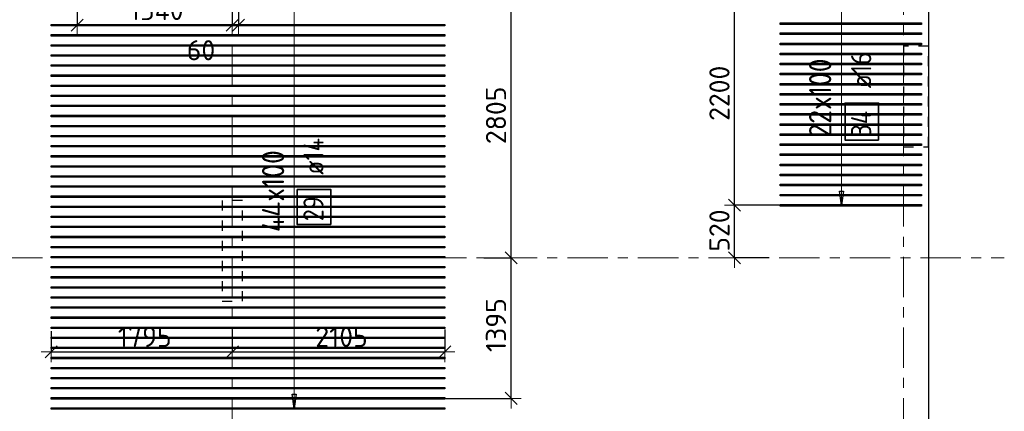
# Model space of a CAD drawing. Header units: metres. Extents: x -38 to 97, y -15 to 21.
# Tile 39 of 132: x 52.84 to 62.6, y 1.78 to 5.66. Entities that reach past the tile are written whole.
import ezdxf

# ---------------------------------------------------------------- set-up
doc = ezdxf.new("R2010")
doc.units = ezdxf.units.M
doc.header["$PDMODE"] = 65
for name, pattern in [('______11', [0.5, 0.4, -0.05, 0, -0.05]), ('______2', [0.0405, 0.03, -0.0105]), ('______5', [1.1, 0.8, -0.1, 0.1, -0.1])]:
    doc.linetypes.add(name, pattern=pattern)
for name, color, linetype, lineweight in [('XR$2$Осевая линия (1)', 7, '______5', 13), ('XR$4$Перекрытие (1)', 7, 'Continuous', 35), ('XR$4$Размерная линия (1)', 7, 'Continuous', 13)]:
    doc.layers.add(name, color=color, linetype=linetype, lineweight=lineweight)
doc.layers.add('XR$4$Арм.стержн.Доп. Арм верхн.зоны Х', color=7, linetype='Continuous', lineweight=35, true_color=0x8c8cff)
doc.layers.add('XR$6$Стена_ бетон несущ.', color=7, linetype='Continuous', lineweight=70, true_color=0xb4b496)
doc.styles.add('ISOCPEUR', font='txt')
doc.dimstyles.new('DIMSTYLE_3', dxfattribs={"dimtxt": 0.2, "dimasz": 0.2, "dimexe": 0, "dimexo": 0, "dimgap": 0.1, "dimtad": 2, "dimdec": 0, "dimlfac": 1000, "dimrnd": 5, "dimzin": 12, "dimdsep": 46, "dimtxsty": 'ISOCPEUR', "dimblk1": 'ALL_ML_STRICH', "dimblk2": 'ALL_ML_STRICH', "dimsah": 1, "dimcen": 0, "dimclrd": 7, "dimclre": 256, "dimclrt": 7, "dimadec": 0, "dimazin": 0, "dimtfac": 1, "dimtdec": 0, "dimtix": 1, "dimtmove": 2, "dimatfit": 3, "dimfxl": 0, "dimtzin": 0, "dimlwd": 0, "dimlwe": -3, "dimarcsym": 0})
doc.dimstyles.new('DIMSTYLE_33', dxfattribs={"dimtxt": 0.2, "dimasz": 0.2, "dimexe": 0, "dimexo": 0, "dimgap": 0.1, "dimtad": 2, "dimdec": 0, "dimlfac": 1000, "dimrnd": 5, "dimzin": 12, "dimdsep": 46, "dimtxsty": 'ISOCPEUR', "dimblk1": 'ALL_ML_STRICH', "dimblk2": 'ALL_ML_STRICH', "dimsah": 1, "dimcen": 0, "dimclrd": 7, "dimclre": 256, "dimclrt": 7, "dimadec": 0, "dimazin": 0, "dimtfac": 1, "dimtdec": 0, "dimtix": 1, "dimtmove": 2, "dimatfit": 3, "dimfxl": 0, "dimtvp": 1.2, "dimtzin": 0, "dimlwd": 0, "dimlwe": -3, "dimarcsym": 0})
doc.dimstyles.new('DIMSTYLE_34', dxfattribs={"dimtxt": 0.2, "dimasz": 0.2, "dimexe": 0, "dimexo": 0, "dimgap": 0.1, "dimtad": 0, "dimdec": 0, "dimlfac": 1000, "dimrnd": 5, "dimzin": 12, "dimdsep": 46, "dimtxsty": 'ISOCPEUR', "dimblk1": 'ALL_ML_STRICH', "dimblk2": 'ALL_ML_STRICH', "dimsah": 1, "dimcen": 0, "dimclrd": 7, "dimclre": 256, "dimclrt": 7, "dimadec": 0, "dimazin": 0, "dimtfac": 1, "dimtdec": 0, "dimtix": 1, "dimtmove": 2, "dimatfit": 3, "dimfxl": 0, "dimtvp": 1.2, "dimtzin": 0, "dimlwd": 0, "dimlwe": -3, "dimarcsym": 0})

# ---------------------------------------------------------------- blocks, each defined once
blk = doc.blocks.new('ALL_ML_STRICH')
at = {"color": 0, "linetype": 'ByBlock', "lineweight": -2}
for p, q in [((0, -0.5), (0, 0.5)), ((-1, 0), (0.5, 0)), ((-0.3, -0.3), (0.3, 0.3))]:
    blk.add_line(p, q, dxfattribs=at)
blk = doc.blocks.new('*D452')
at = {"layer": 'DEFPOINTS', "color": 7, "linetype": 'Continuous', "lineweight": 13, "transparency": 33554687}
for p in [(57.4238, 3.3), (56.8155, 1.9072), (57.7128, 1.9072)]:
    blk.add_point(p, dxfattribs=at)
at = {"layer": 'XR$4$Размерная линия (1)', "color": 9, "linetype": 'Continuous', "lineweight": -2, "true_color": 0xc7c7c7, "transparency": 33554687}
for p, q in [((57.4438, 3.3), (57.7128, 3.3)), ((56.8355, 1.9072), (57.7128, 1.9072))]:
    blk.add_line(p, q, dxfattribs=at)
at = {"layer": 'XR$4$Размерная линия (1)', "color": 7, "linetype": 'Continuous', "lineweight": -2, "transparency": 33554687}
blk.add_line((57.7128, 1.9072), (57.7128, 3.3), dxfattribs=at)
at = {"layer": 'XR$4$Размерная линия (1)', "color": 7, "linetype": 'Continuous', "lineweight": 13, "transparency": 33554687, "xscale": 0.2, "yscale": 0.2, "zscale": 0.2}
for p, rotation in [((57.7128, 3.3), 90), ((57.7128, 1.9072), 270)]:
    blk.add_blockref('ALL_ML_STRICH', p, dxfattribs=dict(at, rotation=rotation))
at = {"layer": 'XR$4$Размерная линия (1)', "color": 7, "linetype": 'Continuous', "lineweight": 13, "transparency": 33554687, "insert": (57.5628, 2.6336), "char_height": 0.2, "width": 0.8, "attachment_point": 5, "rotation": 90, "style": 'ISOCPEUR'}
blk.add_mtext('\\A1;{1395}', dxfattribs=at)
blk = doc.blocks.new('*D453')
at = {"layer": 'DEFPOINTS', "color": 7, "linetype": 'Continuous', "lineweight": 13, "transparency": 33554687}
for p in [(56.8916, 6.1072), (57.4238, 3.3), (57.7128, 3.3)]:
    blk.add_point(p, dxfattribs=at)
at = {"layer": 'XR$4$Размерная линия (1)', "color": 9, "linetype": 'Continuous', "lineweight": -2, "true_color": 0xc7c7c7, "transparency": 33554687}
for p, q in [((56.9116, 6.1072), (57.7128, 6.1072)), ((57.4438, 3.3), (57.7128, 3.3))]:
    blk.add_line(p, q, dxfattribs=at)
at = {"layer": 'XR$4$Размерная линия (1)', "color": 7, "linetype": 'Continuous', "lineweight": -2, "transparency": 33554687}
blk.add_line((57.7128, 3.3), (57.7128, 6.1072), dxfattribs=at)
at = {"layer": 'XR$4$Размерная линия (1)', "color": 7, "linetype": 'Continuous', "lineweight": 13, "transparency": 33554687, "xscale": 0.2, "yscale": 0.2, "zscale": 0.2}
for p, rotation in [((57.7128, 6.1072), 90), ((57.7128, 3.3), 270)]:
    blk.add_blockref('ALL_ML_STRICH', p, dxfattribs=dict(at, rotation=rotation))
at = {"layer": 'XR$4$Размерная линия (1)', "color": 7, "linetype": 'Continuous', "lineweight": 13, "transparency": 33554687, "insert": (57.5628, 4.7136), "char_height": 0.2, "width": 0.8, "attachment_point": 5, "rotation": 90, "style": 'ISOCPEUR'}
blk.add_mtext('\\A1;{2805}', dxfattribs=at)
blk = doc.blocks.new('*D514')
at = {"layer": 'DEFPOINTS', "color": 7, "linetype": 'Continuous', "lineweight": 13, "transparency": 33554687}
for p in [(53.155, 2.5948), (54.95, 2.611), (53.155, 2.3677)]:
    blk.add_point(p, dxfattribs=at)
at = {"layer": 'XR$4$Размерная линия (1)', "color": 9, "linetype": 'Continuous', "lineweight": -2, "true_color": 0xc7c7c7, "transparency": 33554687}
for p, q in [((53.155, 2.5748), (53.155, 2.3677)), ((54.95, 2.591), (54.95, 2.3677))]:
    blk.add_line(p, q, dxfattribs=at)
at = {"layer": 'XR$4$Размерная линия (1)', "color": 7, "linetype": 'Continuous', "lineweight": -2, "transparency": 33554687}
blk.add_line((53.155, 2.3677), (54.95, 2.3677), dxfattribs=at)
at = {"layer": 'XR$4$Размерная линия (1)', "color": 7, "linetype": 'Continuous', "lineweight": 13, "transparency": 33554687, "xscale": 0.2, "yscale": 0.2, "zscale": 0.2, "rotation": 180}
blk.add_blockref('ALL_ML_STRICH', (53.155, 2.3677), dxfattribs=at)
at = {"layer": 'XR$4$Размерная линия (1)', "color": 7, "linetype": 'Continuous', "lineweight": 13, "transparency": 33554687, "xscale": 0.2, "yscale": 0.2, "zscale": 0.2}
blk.add_blockref('ALL_ML_STRICH', (54.95, 2.3677), dxfattribs=at)
at = {"layer": 'XR$4$Размерная линия (1)', "color": 7, "linetype": 'Continuous', "lineweight": 13, "transparency": 33554687, "insert": (54.0825, 2.5177), "char_height": 0.2, "width": 0.8, "attachment_point": 5, "style": 'ISOCPEUR'}
blk.add_mtext('\\A1;{1795}', dxfattribs=at)
blk = doc.blocks.new('*D515')
at = {"layer": 'DEFPOINTS', "color": 7, "linetype": 'Continuous', "lineweight": 13, "transparency": 33554687}
for p in [(54.95, 2.611), (57.055, 2.611), (54.95, 2.3677)]:
    blk.add_point(p, dxfattribs=at)
at = {"layer": 'XR$4$Размерная линия (1)', "color": 9, "linetype": 'Continuous', "lineweight": -2, "true_color": 0xc7c7c7, "transparency": 33554687}
for p, q in [((54.95, 2.591), (54.95, 2.3677)), ((57.055, 2.591), (57.055, 2.3677))]:
    blk.add_line(p, q, dxfattribs=at)
at = {"layer": 'XR$4$Размерная линия (1)', "color": 7, "linetype": 'Continuous', "lineweight": -2, "transparency": 33554687}
blk.add_line((54.95, 2.3677), (57.055, 2.3677), dxfattribs=at)
at = {"layer": 'XR$4$Размерная линия (1)', "color": 7, "linetype": 'Continuous', "lineweight": 13, "transparency": 33554687, "xscale": 0.2, "yscale": 0.2, "zscale": 0.2, "rotation": 180}
blk.add_blockref('ALL_ML_STRICH', (54.95, 2.3677), dxfattribs=at)
at = {"layer": 'XR$4$Размерная линия (1)', "color": 7, "linetype": 'Continuous', "lineweight": 13, "transparency": 33554687, "xscale": 0.2, "yscale": 0.2, "zscale": 0.2}
blk.add_blockref('ALL_ML_STRICH', (57.055, 2.3677), dxfattribs=at)
at = {"layer": 'XR$4$Размерная линия (1)', "color": 7, "linetype": 'Continuous', "lineweight": 13, "transparency": 33554687, "insert": (56.0325, 2.5177), "char_height": 0.2, "width": 0.8, "attachment_point": 5, "style": 'ISOCPEUR'}
blk.add_mtext('\\A1;{2105}', dxfattribs=at)
blk = doc.blocks.new('*D516')
at = {"layer": 'DEFPOINTS', "color": 7, "linetype": 'Continuous', "lineweight": 13, "transparency": 33554687}
for p in [(53.4118, 6.3162), (54.95, 5.7742), (53.4118, 5.6084)]:
    blk.add_point(p, dxfattribs=at)
at = {"layer": 'XR$4$Размерная линия (1)', "color": 9, "linetype": 'Continuous', "lineweight": -2, "true_color": 0xc7c7c7, "transparency": 33554687}
for p, q in [((53.4118, 6.2962), (53.4118, 5.6084)), ((54.95, 5.7542), (54.95, 5.6084))]:
    blk.add_line(p, q, dxfattribs=at)
at = {"layer": 'XR$4$Размерная линия (1)', "color": 7, "linetype": 'Continuous', "lineweight": -2, "transparency": 33554687}
blk.add_line((53.4118, 5.6084), (54.95, 5.6084), dxfattribs=at)
at = {"layer": 'XR$4$Размерная линия (1)', "color": 7, "linetype": 'Continuous', "lineweight": 13, "transparency": 33554687, "xscale": 0.2, "yscale": 0.2, "zscale": 0.2, "rotation": 180}
blk.add_blockref('ALL_ML_STRICH', (53.4118, 5.6084), dxfattribs=at)
at = {"layer": 'XR$4$Размерная линия (1)', "color": 7, "linetype": 'Continuous', "lineweight": 13, "transparency": 33554687, "xscale": 0.2, "yscale": 0.2, "zscale": 0.2}
blk.add_blockref('ALL_ML_STRICH', (54.95, 5.6084), dxfattribs=at)
at = {"layer": 'XR$4$Размерная линия (1)', "color": 7, "linetype": 'Continuous', "lineweight": 13, "transparency": 33554687, "insert": (54.2009, 5.7584), "char_height": 0.2, "width": 0.8, "attachment_point": 5, "style": 'ISOCPEUR'}
blk.add_mtext('\\A1;{1540}', dxfattribs=at)
blk = doc.blocks.new('*D517')
at = {"layer": 'DEFPOINTS', "color": 7, "linetype": 'Continuous', "lineweight": 13, "transparency": 33554687}
for p in [(55.0118, 6.3162), (54.95, 5.7742), (54.95, 5.6084)]:
    blk.add_point(p, dxfattribs=at)
at = {"layer": 'XR$4$Размерная линия (1)', "color": 9, "linetype": 'Continuous', "lineweight": -2, "true_color": 0xc7c7c7, "transparency": 33554687}
for p, q in [((55.0118, 6.2962), (55.0118, 5.6084)), ((54.95, 5.7542), (54.95, 5.6084))]:
    blk.add_line(p, q, dxfattribs=at)
at = {"layer": 'XR$4$Размерная линия (1)', "color": 7, "linetype": 'Continuous', "lineweight": -2, "transparency": 33554687}
blk.add_line((54.95, 5.6084), (55.0118, 5.6084), dxfattribs=at)
at = {"layer": 'XR$4$Размерная линия (1)', "color": 7, "linetype": 'Continuous', "lineweight": 13, "transparency": 33554687, "xscale": 0.2, "yscale": 0.2, "zscale": 0.2}
blk.add_blockref('ALL_ML_STRICH', (55.0118, 5.6084), dxfattribs=at)
at = {"layer": 'XR$4$Размерная линия (1)', "color": 7, "linetype": 'Continuous', "lineweight": 13, "transparency": 33554687, "xscale": 0.2, "yscale": 0.2, "zscale": 0.2, "rotation": 180}
blk.add_blockref('ALL_ML_STRICH', (54.95, 5.6084), dxfattribs=at)
at = {"layer": 'XR$4$Размерная линия (1)', "color": 7, "linetype": 'Continuous', "lineweight": 13, "transparency": 33554687, "insert": (54.6398, 5.3592), "char_height": 0.2, "width": 0.4, "attachment_point": 5, "style": 'ISOCPEUR'}
blk.add_mtext('\\A1;{60}', dxfattribs=at)
blk = doc.blocks.new('*D520')
at = {"layer": 'DEFPOINTS', "color": 7, "linetype": 'Continuous', "lineweight": 13, "transparency": 33554687}
for p in [(60.4616, 3.8223), (59.9273, 3.3), (60.2892, 3.3)]:
    blk.add_point(p, dxfattribs=at)
at = {"layer": 'XR$4$Размерная линия (1)', "color": 9, "linetype": 'Continuous', "lineweight": -2, "true_color": 0xc7c7c7, "transparency": 33554687}
for p, q in [((60.4416, 3.8223), (59.9273, 3.8223)), ((60.2692, 3.3), (59.9273, 3.3))]:
    blk.add_line(p, q, dxfattribs=at)
at = {"layer": 'XR$4$Размерная линия (1)', "color": 7, "linetype": 'Continuous', "lineweight": -2, "transparency": 33554687}
blk.add_line((59.9273, 3.3), (59.9273, 3.8223), dxfattribs=at)
at = {"layer": 'XR$4$Размерная линия (1)', "color": 7, "linetype": 'Continuous', "lineweight": 13, "transparency": 33554687, "xscale": 0.2, "yscale": 0.2, "zscale": 0.2}
for p, rotation in [((59.9273, 3.8223), 90), ((59.9273, 3.3), 270)]:
    blk.add_blockref('ALL_ML_STRICH', p, dxfattribs=dict(at, rotation=rotation))
at = {"layer": 'XR$4$Размерная линия (1)', "color": 7, "linetype": 'Continuous', "lineweight": 13, "transparency": 33554687, "insert": (59.7773, 3.5711), "char_height": 0.2, "width": 0.6, "attachment_point": 5, "rotation": 90, "style": 'ISOCPEUR'}
blk.add_mtext('\\A1;{520}', dxfattribs=at)
blk = doc.blocks.new('*D521')
at = {"layer": 'DEFPOINTS', "color": 7, "linetype": 'Continuous', "lineweight": 13, "transparency": 33554687}
for p in [(60.5123, 6.0223), (59.9273, 3.8223), (60.4616, 3.8223)]:
    blk.add_point(p, dxfattribs=at)
at = {"layer": 'XR$4$Размерная линия (1)', "color": 9, "linetype": 'Continuous', "lineweight": -2, "true_color": 0xc7c7c7, "transparency": 33554687}
for p, q in [((60.4923, 6.0223), (59.9273, 6.0223)), ((60.4416, 3.8223), (59.9273, 3.8223))]:
    blk.add_line(p, q, dxfattribs=at)
at = {"layer": 'XR$4$Размерная линия (1)', "color": 7, "linetype": 'Continuous', "lineweight": -2, "transparency": 33554687}
blk.add_line((59.9273, 3.8223), (59.9273, 6.0223), dxfattribs=at)
at = {"layer": 'XR$4$Размерная линия (1)', "color": 7, "linetype": 'Continuous', "lineweight": 13, "transparency": 33554687, "xscale": 0.2, "yscale": 0.2, "zscale": 0.2}
for p, rotation in [((59.9273, 6.0223), 90), ((59.9273, 3.8223), 270)]:
    blk.add_blockref('ALL_ML_STRICH', p, dxfattribs=dict(at, rotation=rotation))
at = {"layer": 'XR$4$Размерная линия (1)', "color": 7, "linetype": 'Continuous', "lineweight": 13, "transparency": 33554687, "insert": (59.7773, 4.9323), "char_height": 0.2, "width": 0.8, "attachment_point": 5, "rotation": 90, "style": 'ISOCPEUR'}
blk.add_mtext('\\A1;{2200}', dxfattribs=at)

msp = doc.modelspace()

# ---------------------------------------------------------------- linework, layer by layer
at = {"layer": 'XR$2$Осевая линия (1)', "color": 253, "linetype": '______11', "lineweight": 13, "true_color": 0xa0a0a0, "transparency": 33554687}
for p, q in [((61.6, -3.39), (61.6, 19.78)), ((54.95, -3.39), (54.95, 8.98)), ((-2.63, 3.3), (62.6, 3.3))]:
    msp.add_line(p, q, dxfattribs=at)
at = {"layer": 'XR$4$Арм.стержн.Доп. Арм верхн.зоны Х', "color": 7, "linetype": 'Continuous', "lineweight": 13, "transparency": 33554687}
for p, q in [((55.5644, 1.8072), (55.5644, 6.2072)), ((60.9853, 3.8223), (60.9853, 6.0223)), ((60.9853, 3.8223), (60.9853, 3.8223)), ((55.5644, 1.8072), (55.5644, 1.8072))]:
    msp.add_line(p, q, dxfattribs=at)
at = {"layer": 'XR$4$Арм.стержн.Доп. Арм верхн.зоны Х', "color": 7, "linetype": 'Continuous', "lineweight": 25, "transparency": 33554687}
for p, q in [((60.9853, 3.8223), (60.9653, 3.9623)), ((60.9653, 3.9623), (61.0053, 3.9623)), ((61.0053, 3.9623), (60.9853, 3.8223)), ((55.5644, 1.8072), (55.5444, 1.9472)), ((55.5444, 1.9472), (55.5844, 1.9472)), ((55.5844, 1.9472), (55.5644, 1.8072))]:
    msp.add_line(p, q, dxfattribs=at)
at = {"layer": 'XR$4$Арм.стержн.Доп. Арм верхн.зоны Х', "color": 253, "linetype": 'Continuous', "lineweight": -3, "true_color": 0xa0a0a0, "transparency": 33554687}
for p, q in [((60.9853, 3.8223), (60.8853, 3.8223)), ((60.9853, 3.8223), (61.0853, 3.8223)), ((55.5644, 1.8072), (55.4644, 1.8072)), ((55.5644, 1.8072), (55.6644, 1.8072))]:
    msp.add_line(p, q, dxfattribs=at)
at = {"layer": 'XR$4$Арм.стержн.Доп. Арм верхн.зоны Х', "color": 7, "linetype": 'Continuous', "lineweight": 25, "transparency": 33554687}
for points in [[(57.055, 5.6002), (53.155, 5.6002), (53.155, 5.6142), (57.055, 5.6142), (57.055, 5.6002)], [(61.7794, 5.6143), (60.3794, 5.6143), (60.3794, 5.6303), (61.7794, 5.6303), (61.7794, 5.6143)], [(57.055, 5.5002), (53.155, 5.5002), (53.155, 5.5142), (57.055, 5.5142), (57.055, 5.5002)], [(61.7794, 5.5143), (60.3794, 5.5143), (60.3794, 5.5303), (61.7794, 5.5303), (61.7794, 5.5143)], [(57.055, 5.4002), (53.155, 5.4002), (53.155, 5.4142), (57.055, 5.4142), (57.055, 5.4002)], [(61.7794, 5.4143), (60.3794, 5.4143), (60.3794, 5.4303), (61.7794, 5.4303), (61.7794, 5.4143)], [(57.055, 5.3002), (53.155, 5.3002), (53.155, 5.3142), (57.055, 5.3142), (57.055, 5.3002)], [(61.7794, 5.3143), (60.3794, 5.3143), (60.3794, 5.3303), (61.7794, 5.3303), (61.7794, 5.3143)], [(57.055, 5.2002), (53.155, 5.2002), (53.155, 5.2142), (57.055, 5.2142), (57.055, 5.2002)], [(61.7794, 5.2143), (60.3794, 5.2143), (60.3794, 5.2303), (61.7794, 5.2303), (61.7794, 5.2143)], [(57.055, 5.1002), (53.155, 5.1002), (53.155, 5.1142), (57.055, 5.1142), (57.055, 5.1002)], [(61.7794, 5.1143), (60.3794, 5.1143), (60.3794, 5.1303), (61.7794, 5.1303), (61.7794, 5.1143)], [(57.055, 5.0002), (53.155, 5.0002), (53.155, 5.0142), (57.055, 5.0142), (57.055, 5.0002)], [(61.7794, 5.0143), (60.3794, 5.0143), (60.3794, 5.0303), (61.7794, 5.0303), (61.7794, 5.0143)], [(57.055, 4.9002), (53.155, 4.9002), (53.155, 4.9142), (57.055, 4.9142), (57.055, 4.9002)], [(61.7794, 4.9143), (60.3794, 4.9143), (60.3794, 4.9303), (61.7794, 4.9303), (61.7794, 4.9143)], [(57.055, 4.8002), (53.155, 4.8002), (53.155, 4.8142), (57.055, 4.8142), (57.055, 4.8002)], [(61.7794, 4.8143), (60.3794, 4.8143), (60.3794, 4.8303), (61.7794, 4.8303), (61.7794, 4.8143)], [(57.055, 4.7002), (53.155, 4.7002), (53.155, 4.7142), (57.055, 4.7142), (57.055, 4.7002)], [(61.7794, 4.7143), (60.3794, 4.7143), (60.3794, 4.7303), (61.7794, 4.7303), (61.7794, 4.7143)], [(57.055, 4.6002), (53.155, 4.6002), (53.155, 4.6142), (57.055, 4.6142), (57.055, 4.6002)], [(61.7794, 4.6143), (60.3794, 4.6143), (60.3794, 4.6303), (61.7794, 4.6303), (61.7794, 4.6143)], [(57.055, 4.5002), (53.155, 4.5002), (53.155, 4.5142), (57.055, 4.5142), (57.055, 4.5002)], [(61.7794, 4.5143), (60.3794, 4.5143), (60.3794, 4.5303), (61.7794, 4.5303), (61.7794, 4.5143)], [(57.055, 4.4002), (53.155, 4.4002), (53.155, 4.4142), (57.055, 4.4142), (57.055, 4.4002)], [(61.7794, 4.4143), (60.3794, 4.4143), (60.3794, 4.4303), (61.7794, 4.4303), (61.7794, 4.4143)], [(57.055, 4.3002), (53.155, 4.3002), (53.155, 4.3142), (57.055, 4.3142), (57.055, 4.3002)], [(61.7794, 4.3143), (60.3794, 4.3143), (60.3794, 4.3303), (61.7794, 4.3303), (61.7794, 4.3143)], [(57.055, 4.2002), (53.155, 4.2002), (53.155, 4.2142), (57.055, 4.2142), (57.055, 4.2002)], [(61.7794, 4.2143), (60.3794, 4.2143), (60.3794, 4.2303), (61.7794, 4.2303), (61.7794, 4.2143)], [(57.055, 4.1002), (53.155, 4.1002), (53.155, 4.1142), (57.055, 4.1142), (57.055, 4.1002)], [(61.7794, 4.1143), (60.3794, 4.1143), (60.3794, 4.1303), (61.7794, 4.1303), (61.7794, 4.1143)], [(57.055, 4.0002), (53.155, 4.0002), (53.155, 4.0142), (57.055, 4.0142), (57.055, 4.0002)], [(61.7794, 4.0143), (60.3794, 4.0143), (60.3794, 4.0303), (61.7794, 4.0303), (61.7794, 4.0143)], [(57.055, 3.9002), (53.155, 3.9002), (53.155, 3.9142), (57.055, 3.9142), (57.055, 3.9002)], [(61.7794, 3.9143), (60.3794, 3.9143), (60.3794, 3.9303), (61.7794, 3.9303), (61.7794, 3.9143)], [(57.055, 3.8002), (53.155, 3.8002), (53.155, 3.8142), (57.055, 3.8142), (57.055, 3.8002)], [(61.7794, 3.8143), (60.3794, 3.8143), (60.3794, 3.8303), (61.7794, 3.8303), (61.7794, 3.8143)], [(57.055, 3.7002), (53.155, 3.7002), (53.155, 3.7142), (57.055, 3.7142), (57.055, 3.7002)], [(57.055, 3.6002), (53.155, 3.6002), (53.155, 3.6142), (57.055, 3.6142), (57.055, 3.6002)], [(57.055, 3.5002), (53.155, 3.5002), (53.155, 3.5142), (57.055, 3.5142), (57.055, 3.5002)], [(57.055, 3.4002), (53.155, 3.4002), (53.155, 3.4142), (57.055, 3.4142), (57.055, 3.4002)], [(57.055, 3.3002), (53.155, 3.3002), (53.155, 3.3142), (57.055, 3.3142), (57.055, 3.3002)], [(57.055, 3.2002), (53.155, 3.2002), (53.155, 3.2142), (57.055, 3.2142), (57.055, 3.2002)], [(57.055, 3.1002), (53.155, 3.1002), (53.155, 3.1142), (57.055, 3.1142), (57.055, 3.1002)], [(57.055, 3.0002), (53.155, 3.0002), (53.155, 3.0142), (57.055, 3.0142), (57.055, 3.0002)], [(57.055, 2.9002), (53.155, 2.9002), (53.155, 2.9142), (57.055, 2.9142), (57.055, 2.9002)], [(57.055, 2.8002), (53.155, 2.8002), (53.155, 2.8142), (57.055, 2.8142), (57.055, 2.8002)], [(57.055, 2.7002), (53.155, 2.7002), (53.155, 2.7142), (57.055, 2.7142), (57.055, 2.7002)], [(57.055, 2.6002), (53.155, 2.6002), (53.155, 2.6142), (57.055, 2.6142), (57.055, 2.6002)], [(57.055, 2.5002), (53.155, 2.5002), (53.155, 2.5142), (57.055, 2.5142), (57.055, 2.5002)], [(57.055, 2.4002), (53.155, 2.4002), (53.155, 2.4142), (57.055, 2.4142), (57.055, 2.4002)], [(57.055, 2.3002), (53.155, 2.3002), (53.155, 2.3142), (57.055, 2.3142), (57.055, 2.3002)], [(57.055, 2.2002), (53.155, 2.2002), (53.155, 2.2142), (57.055, 2.2142), (57.055, 2.2002)], [(57.055, 2.1002), (53.155, 2.1002), (53.155, 2.1142), (57.055, 2.1142), (57.055, 2.1002)], [(57.055, 2.0002), (53.155, 2.0002), (53.155, 2.0142), (57.055, 2.0142), (57.055, 2.0002)], [(57.055, 1.9002), (53.155, 1.9002), (53.155, 1.9142), (57.055, 1.9142), (57.055, 1.9002)], [(57.055, 1.8002), (53.155, 1.8002), (53.155, 1.8142), (57.055, 1.8142), (57.055, 1.8002)]]:
    msp.add_lwpolyline(points, dxfattribs=at)
at = {"layer": 'XR$4$Арм.стержн.Доп. Арм верхн.зоны Х', "color": 7, "linetype": 'Continuous', "lineweight": 35, "transparency": 33554687}
for points in [[(61.3549, 4.4685), (61.3549, 4.8352), (61.0216, 4.8352), (61.0216, 4.4685), (61.3549, 4.4685)], [(55.9277, 3.6307), (55.9277, 3.9774), (55.5943, 3.9774), (55.5943, 3.6307), (55.9277, 3.6307)]]:
    msp.add_lwpolyline(points, dxfattribs=at)
at = {"layer": 'XR$4$Перекрытие (1)', "color": 7, "linetype": 'Continuous', "lineweight": 25, "transparency": 33554687}
msp.add_line((61.85, 16.6502), (61.85, -0.2498), dxfattribs=at)
at = {"layer": 'XR$6$Стена_ бетон несущ.', "color": 253, "linetype": '______2', "lineweight": -3, "true_color": 0xa0a0a0, "transparency": 33554687}
for p, q in [((61.6, 5.4), (61.6, 4.4)), ((61.85, 5.4), (61.6, 5.4)), ((61.85, 4.4), (61.85, 5.4)), ((61.6, 4.4), (61.85, 4.4)), ((55.05, 3.87), (54.85, 3.87)), ((54.85, 3.87), (54.85, 2.87)), ((55.05, 2.87), (55.05, 3.87)), ((54.85, 2.87), (55.05, 2.87))]:
    msp.add_line(p, q, dxfattribs=at)

# ---------------------------------------------------------------- texts
at = {"layer": 'XR$4$Арм.стержн.Доп. Арм верхн.зоны Х', "color": 7, "linetype": 'Continuous', "lineweight": 13, "transparency": 33554687, "char_height": 0.22, "attachment_point": 7, "rotation": 90, "style": 'ISOCPEUR'}
for s, insert, width in [('\\W0.91;22x100', (60.8853, 4.4933), 0.979318), ('\\W0.91;44x100', (55.4644, 3.5562), 1.023847)]:
    msp.add_mtext(s, dxfattribs=dict(at, insert=insert, width=width))
at = {"layer": 'XR$4$Арм.стержн.Доп. Арм верхн.зоны Х', "color": 7, "linetype": 'Continuous', "lineweight": 25, "transparency": 33554687, "char_height": 0.2, "attachment_point": 7, "rotation": 90, "style": 'ISOCPEUR'}
for s, insert, width in [('\\W0.89; ø16 ', (61.2816, 4.8685), 0.749105), ('\\W0.88;34', (61.2816, 4.5019), 0.387995), ('\\W0.89; ø14 ', (55.8543, 4.0107), 0.769432), ('\\W0.87;29', (55.8543, 3.6641), 0.367208)]:
    msp.add_mtext(s, dxfattribs=dict(at, insert=insert, width=width))

# ---------------------------------------------------------------- dimensions: what is measured, and where the dimension line sits
at = {"layer": 'XR$4$Размерная линия (1)', "color": 7, "linetype": 'Continuous', "lineweight": 13, "transparency": 33554687}
for base, p1, p2, dimstyle, picture, middle in [((54.95, 5.6084), (53.4118, 6.2962), (54.95, 5.7542), 'DIMSTYLE_3', '*D516', (54.2009, 5.7584)), ((55.0118, 5.6084), (54.95, 5.7542), (55.0118, 6.2962), 'DIMSTYLE_34', '*D517', (54.6398, 5.3592)), ((54.95, 2.3677), (53.155, 2.5748), (54.95, 2.591), 'DIMSTYLE_3', '*D514', (54.0825, 2.5177)), ((57.055, 2.3677), (54.95, 2.591), (57.055, 2.591), 'DIMSTYLE_3', '*D515', (56.0325, 2.5177))]:
    dim = msp.add_linear_dim(base=base, p1=p1, p2=p2, dimstyle=dimstyle, override={"dimpost": '<>', "dimclrd": 7, "dimclre": 9, "dimclrt": 7, "dimlwd": 0, "dimlwe": 65533}, dxfattribs=at)
    dim.commit()
    dim.dimension.update_dxf_attribs({"geometry": picture, "text_midpoint": middle, "dimtype": 160})
for base, p1, p2, dimstyle, picture, middle in [((57.7128, 6.1072), (57.4438, 3.3), (56.9116, 6.1072), 'DIMSTYLE_3', '*D453', (57.5628, 4.7136)), ((59.9273, 6.0223), (60.4416, 3.8223), (60.4923, 6.0223), 'DIMSTYLE_3', '*D521', (59.7773, 4.9323)), ((59.9273, 3.8223), (60.2692, 3.3), (60.4416, 3.8223), 'DIMSTYLE_33', '*D520', (59.7773, 3.5711)), ((57.7128, 3.3), (56.8355, 1.9072), (57.4438, 3.3), 'DIMSTYLE_3', '*D452', (57.5628, 2.6336))]:
    dim = msp.add_linear_dim(base=base, p1=p1, p2=p2, angle=90, dimstyle=dimstyle, override={"dimpost": '<>', "dimclrd": 7, "dimclre": 9, "dimclrt": 7, "dimlwd": 0, "dimlwe": 65533}, dxfattribs=at)
    dim.commit()
    dim.dimension.update_dxf_attribs({"geometry": picture, "text_midpoint": middle, "dimtype": 160})

doc.saveas('drawing.dxf')
